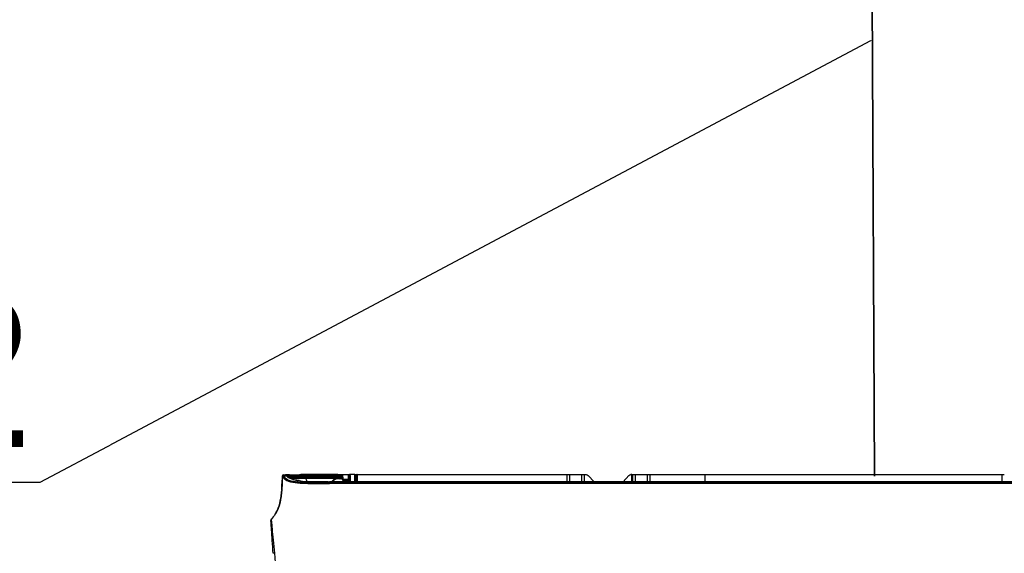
# Model space of a CAD drawing. Header units: millimetres. Extents: x -424979 to 718034, y -72486 to 344972.
# Tile 187 of 256: x 545045 to 546664, y 168359 to 169236. Entities that reach past the tile are written whole.
import ezdxf
from ezdxf import colors
from ezdxf.entities.mleader import LeaderData, LeaderLine
from ezdxf.math import Vec2, Vec3
from ezdxf.xclip import XClip

# ---------------------------------------------------------------- set-up
doc = ezdxf.new("R2010")
doc.units = ezdxf.units.MM
doc.header["$MEASUREMENT"] = 0
doc.header["$XCLIPFRAME"] = 0
for name, color, linetype, lineweight in [('IS_KLIM Opis_Średnice', 7, 'Continuous', 9), ('IS_KLIM_FREON', 6, 'GAS_LINE', 35), ('SKAN - RZUT_7_0_Nr_pióra__1', 7, 'Continuous', 13)]:
    doc.layers.add(name, color=color, linetype=linetype, lineweight=lineweight)
doc.layers.add('IS_KLIM_urządzenia', color=3, linetype='Continuous')
doc.layers.add('Rysunki i obrazki', color=7, linetype='Continuous')
doc.linetypes.add('GAS_LINE', pattern='A,12.7,-5.08,["GAS",Standard,S=2.54,R=0,X=-2.54,Y=-1.27],-6.35', length=24.13)
picture_1 = doc.add_image_def('image7.tif', size_in_pixel=(14115, 7016))

# ---------------------------------------------------------------- blocks, each defined once
blk = doc.blocks.new('G$CFEA986A8')
at = {"layer": 'IS_KLIM_urządzenia', "linetype": 'Continuous'}
for p, q in [((46.54, 196.29), (46.54, 196.24)), ((53.93, 200.11), (53.93, 200.96)), ((53.93, 199.16), (53.93, 200.11)), ((54.23, 201.26), (55.52, 201.26)), ((54.24, 200.26), (54.24, 199.31)), ((55.48, 200.26), (54.24, 200.26)), ((55.51, 198.89), (55.48, 200.26)), ((55.52, 201.26), (55.54, 201.26)), ((55.54, 201.26), (55.69, 198.26)), ((55.54, 201.26), (59.6, 201.26)), ((59.62, 201.26), (60.17, 201.26)), ((60.06, 200.26), (59.65, 200.26)), ((64.28, 201.26), (65.29, 201.26)), ((65.09, 201.06), (65.09, 200.26)), ((65.09, 200.26), (65.09, 196.29)), ((65.49, 201.26), (65.29, 201.26)), ((65.29, 200.27), (65.29, 201.26)), ((65.29, 200.27), (65.49, 200.27)), ((65.29, 196.29), (65.29, 200.27)), ((65.49, 201.26), (209.47, 201.26)), ((65.49, 201.26), (65.49, 200.27)), ((65.49, 200.27), (65.5, 196.29)), ((65.69, 200.26), (65.69, 201.06)), ((65.7, 196.29), (65.69, 200.26)), ((80.5, 196.29), (80.5, 196.24)), ((80.5, 196.24), (80.5, 195.58)), ((209.47, 196.29), (209.47, 201.26)), ((209.47, 201.26), (210.97, 201.26)), ((210.97, 201.26), (210.97, 196.29)), ((210.97, 201.26), (219.47, 201.26)), ((219.47, 196.29), (219.47, 201.26)), ((219.47, 201.26), (220.97, 201.26)), ((220.97, 201.26), (220.97, 196.29)), ((220.97, 201.26), (222.34, 201.26)), ((223.82, 200.61), (227.77, 196.29)), ((239.13, 196.24), (239.13, 196.29)), ((247.78, 196.29), (251.6, 200.59)), ((253.61, 201.26), (253.09, 201.26)), ((255.91, 201.26), (264.42, 201.26)), ((303.61, 201.26), (507.43, 201.26)), ((320.84, 196.24), (320.84, 196.29)), ((320.84, 195.58), (320.84, 196.24)), ((326.83, 196.24), (326.83, 196.29)), ((326.83, 195.58), (326.83, 196.24)), ((371.52, 196.29), (371.52, 196.24)), ((371.52, 196.24), (371.52, 195.58)), ((391.02, 196.24), (391.02, 196.29)), ((420.02, 196.29), (420.02, 196.24)), ((448.64, 196.29), (448.64, 196.24)), ((507.43, 196.29), (507.43, 201.26)), ((507.43, 201.26), (508.86, 201.26)), ((46.54, 195.58), (46.54, 195.13)), ((80.5, 195.58), (80.5, 195.13)), ((239.13, 195.13), (239.13, 195.58)), ((278.23, 195.58), (278.23, 195.13)), ((320.84, 195.13), (320.84, 195.58)), ((326.83, 195.13), (326.83, 195.58)), ((371.52, 195.58), (371.52, 195.13)), ((391.02, 195.13), (391.02, 195.58)), ((420.02, 195.13), (420.02, 195.58)), ((448.64, 195.58), (448.64, 195.13))]:
    blk.add_line(p, q, dxfattribs=at)
at = {"layer": 'IS_KLIM_urządzenia', "linetype": 'Continuous', "extrusion": (0, 0, -1)}
for centre, radius, start, end in [((-18.69, 199.74), 0.5, 182.0496, 269.8), ((-45.54, 195.79), 0.5, 90, 180), ((-46.54, 195.79), 0.5, 0, 90), ((-54.23, 200.96), 0.3, 0, 90), ((-222.34, 199.26), 2, 90, 137.55319), ((-253.09, 199.26), 2, 41.59862, 90)]:
    blk.add_arc(centre, radius, start, end, dxfattribs=at)
at = {"layer": 'IS_KLIM_urządzenia', "linetype": 'Continuous'}
for centre, radius, start, end in [((18.72, 200.56), 0.5, 357.72936, 89), ((25.66, 196.65), 0.5, 72.06749, 83.6302), ((65.29, 201.06), 0.2, 90, 179.94), ((65.49, 201.06), 0.2, 0.06, 90)]:
    blk.add_arc(centre, radius, start, end, dxfattribs=at)
for centre, major_axis, ratio, start_param, end_param in [((14.93, 200.53), (-0.026, 0.499), 0.9983, 0, 1.502362), ((15.36, 199.79), (0.457, 0.203), 0.909388, 1.232542, 2.687909), ((16.45, 200.61), (0.144, 0.479), 0.997743, 0.012939, 0.345034), ((16.95, 200.59), (-0.009, -0.5), 0.866632, 1.552217, 3.141593), ((17.2, 199.87), (0.375, 0.331), 0.874767, 6.258498, 7.242676), ((18.12, 200.57), (-0.009, -0.5), 0.86661, 1.552873, 3.141593), ((18.08, 199.73), (-0.002, 0.5), 0.86639, 4.116092, 4.679302), ((21.31, 198.76), (-0.002, 0.49), 0.738248, 0, 1.638372), ((25.66, 196.65), (0.055, 0.497), 0.256635, 6.28316, 6.727423), ((25.66, 196.65), (-0.154, -0.476), 0.571177, 3.141593, 3.672186), ((26.9, 199.77), (0.002, -0.5), 0.034879, 0, 1.57242), ((26.93, 200.73), (0, 0.5), 0.034873, 4.714126, 6.335137), ((26.98, 200.73), (0, -0.5), 0.034873, 1.572542, 3.193553), ((30.87, 195.79), (0, 0.5), 0.010876, 0, 0.428815), ((45.54, 195.79), (0, 0.5), 0.009623, 0, 0.426438), ((45.54, 195.79), (-0.5, 0), 0.910452, 3.141593, 4.716369), ((45.54, 195.22), (-0.5, 0), 0.910238, 3.141593, 4.716614), ((45.54, 195.22), (-0.001, 0.5), 0.004977, 0.42694, 1.572622), ((46.54, 195.79), (-0.5, 0), 0.894842, 4.712389, 6.283185), ((51.98, 200.73), (0, -0.5), 0.034873, 1.572542, 3.193984), ((51.98, 199.85), (0.002, -0.5), 0.034879, 0, 1.57242), ((52.33, 198.36), (0, 0.3), 0.034873, 4.714134, 6.283185), ((53.41, 199.86), (0.002, -0.5), 0.988846, 0, 1.567605), ((53.43, 199.83), (-0.5, 0), 0.97477, 1.576144, 3.141593), ((53.43, 198.86), (-0.5, 0), 0.003693, 1.579523, 2.534048), ((53.43, 198.36), (0, 0.3), 0.034873, 4.714134, 6.283185), ((53.65, 198.39), (0.084, -0.288), 0.033955, 1.562656, 3.141593), ((54.11, 198.74), (-0.256, 0.157), 0.454954, 4.950735, 6.283185), ((54.23, 200.11), (-0.3, 0), 0.500503, 4.682189, 6.283185), ((54.23, 199.16), (-0.3, 0), 0.500503, 4.682189, 6.283185), ((59.99, 198.58), (-0.499, 0.025), 0.499537, 3.242371, 4.737227), ((59.98, 198.33), (0.5, 0), 0.001724, 0.087267, 1.535915), ((60.06, 200.01), (-0.499, 0.025), 0.499537, 3.242371, 4.737227), ((60.17, 200.76), (0, 0.5), 0.996195, 4.713166, 6.283185), ((65.29, 200.26), (0.2, 0), 0.005236, 1.570788, 3.141593), ((65.49, 200.26), (0.2, 0), 0.005236, 0, 1.570791), ((45.54, 195.22), (-0.5, 0), 0.001837, 1.565823, 3.141593), ((46.54, 195.13), (-0.5, 0), 0.894842, 4.712389, 6.283185), ((46.54, 195.13), (-0.5, 0), 0.001524, 0, 1.570796)]:
    blk.add_ellipse(centre, major_axis=major_axis, ratio=ratio, start_param=start_param, end_param=end_param, dxfattribs=at)
at = {"layer": 'IS_KLIM_urządzenia', "linetype": 'Continuous', "extrusion": (0, 0, -1)}
for centre, major_axis, ratio, start_param, end_param in [((53.43, 199.16), (0.479, -0.142), 1, 5.994256, 6.545048), ((53.44, 199.31), (0.771, -0.214), 1, 6.012747, 6.56354), ((54.23, 199.26), (0, -2), 0.005231, 3.141593, 4.188473), ((55.62, 199.26), (0.11, -2), 0.052397, 2.097475, 3.144355)]:
    blk.add_ellipse(centre, major_axis=major_axis, ratio=ratio, start_param=start_param, end_param=end_param, dxfattribs=at)
at = {"layer": 'IS_KLIM_urządzenia', "linetype": 'Continuous'}
for points, knots in [([(14.21, 200.54), (14.17, 199.53), (14.12, 197.84), (14.05, 195.45), (13.98, 193.38), (13.88, 191.32), (13.68, 188.56), (13.37, 185.89), (13.01, 183.93), (12.88, 183.33)], [0, 0, 0, 0, 0.174844, 0.294563, 0.414282, 0.534001, 0.653719, 0.893157, 1, 1, 1, 1]), ([(13.84, 190.86), (13.85, 191.05), (13.99, 193.24), (14.05, 195.43), (14.11, 197.43)], [0, 0, 0, 0, 0.087292, 1, 1, 1, 1]), ([(14.29, 200.81), (14.28, 199.72), (14.24, 198.12), (14.2, 196.18), (14.17, 195.22), (14.15, 194.58), (14.11, 194.03), (14.06, 193.38), (13.96, 192.48), (13.91, 191.88), (13.89, 191.63)], [0, 0, 0, 0, 0.261726, 0.374815, 0.426057, 0.47543, 0.525874, 0.58018, 0.704159, 1, 1, 1, 1]), ([(14.21, 200.54), (14.21, 200.54), (14.21, 200.54), (14.21, 200.54), (14.24, 200.54), (14.28, 200.54), (14.28, 200.54), (14.28, 200.54)], [0, 0, 0, 0, 0.184418, 0.184418, 0.99996, 0.99996, 1, 1, 1, 1]), ([(14.91, 201.03), (14.8, 201.03), (14.8, 201.03), (14.72, 201.02), (14.69, 201.02), (14.69, 201.02)], [0, 0, 0, 0, 0.500965, 0.500965, 1, 1, 1, 1]), ([(14.86, 199.79), (15.27, 198.9), (15.97, 198.03), (18.72, 196.62), (20.82, 196.12), (25.21, 195.49), (27.58, 195.36), (32.29, 195.23), (34.65, 195.19), (37.02, 195.19)], [0, 0, 0, 0, 0.25, 0.25, 0.5, 0.5, 0.75, 0.75, 1, 1, 1, 1]), ([(14.91, 201.03), (15.24, 201.05), (15.57, 201.07), (16.08, 201.09), (16.24, 201.1), (16.41, 201.11)], [0, 0, 0, 0, 0.665624, 0.665624, 1, 1, 1, 1]), ([(17.18, 200.33), (16.78, 200.31), (16.38, 200.3), (15.77, 200.27), (15.55, 200.26), (15.33, 200.25)], [0, 0, 0, 0, 0.64643, 0.64643, 1, 1, 1, 1]), ([(37.02, 195.65), (34.71, 195.64), (32.4, 195.69), (27.8, 195.82), (25.48, 195.94), (21.18, 196.55), (19.11, 197.06), (16.41, 198.49), (15.73, 199.37), (15.33, 200.25)], [0, 0, 0, 0, 0.25, 0.25, 0.5, 0.5, 0.75, 0.75, 1, 1, 1, 1]), ([(17.58, 200.19), (17.53, 200.24), (17.28, 200.53), (17.02, 200.81), (16.81, 200.97), (16.69, 201.07), (16.57, 201.09), (16.54, 201.1)], [0, 0, 0, 0, 0.095996, 0.59266, 0.84646, 0.967214, 1, 1, 1, 1]), ([(19.22, 201.14), (18.71, 201.12), (17.99, 201.09), (17.43, 201.08), (17.25, 201.08)], [0, 0, 0, 0, 0.627909, 1, 1, 1, 1]), ([(18.55, 200.55), (18.38, 200.55), (18.22, 200.56), (17.83, 200.56), (17.6, 200.57), (17.38, 200.57)], [0, 0, 0, 0, 0.427577, 0.427577, 1, 1, 1, 1]), ([(25.22, 197.23), (24.9, 197.26), (23.92, 197.39), (22.4, 197.73), (20.73, 198.24), (19.32, 198.86), (18.3, 199.5), (17.85, 199.92), (17.7, 200.1)], [0, 0, 0, 0, 0.087973, 0.275439, 0.466673, 0.659321, 0.855696, 1, 1, 1, 1]), ([(18.12, 201.07), (18.26, 201.06), (18.38, 201.06), (18.64, 201.06), (18.72, 201.06), (18.72, 201.06)], [0, 0, 0, 0, 0.352743, 0.352743, 1, 1, 1, 1]), ([(18.52, 199.72), (18.52, 199.8), (18.52, 199.88), (18.53, 200.16), (18.54, 200.35), (18.55, 200.55)], [0, 0, 0, 0, 0.293814, 0.293814, 1, 1, 1, 1]), ([(18.72, 201.06), (18.72, 201.06), (19.6, 201.08), (22.63, 201.19), (24.74, 201.23), (26.93, 201.23)], [0, 0, 0, 0, 0.5, 0.5, 1, 1, 1, 1]), ([(19.17, 199.24), (19.58, 199.24), (20.23, 199.24), (22.58, 199.25), (24.7, 199.26), (26.9, 199.27)], [0, 0, 0, 0, 0.359642, 0.359642, 1, 1, 1, 1]), ([(19.22, 200.54), (19.21, 200.34), (19.2, 200.13), (19.19, 199.86), (19.19, 199.79), (19.18, 199.72)], [0, 0, 0, 0, 0.736288, 0.736288, 1, 1, 1, 1]), ([(26.91, 199.77), (24.85, 199.75), (22.86, 199.74), (20.02, 199.72), (19.18, 199.72), (19.18, 199.72)], [0, 0, 0, 0, 0.5, 0.5, 1, 1, 1, 1]), ([(19.22, 201.14), (19.58, 201.15), (20.3, 201.17), (21.53, 201.2), (23.05, 201.22), (24.87, 201.23), (26.28, 201.23), (26.98, 201.23)], [0, 0, 0, 0, 0.163195, 0.329907, 0.49928, 0.750989, 1, 1, 1, 1]), ([(26.95, 200.73), (24.89, 200.73), (22.89, 200.68), (20.05, 200.57), (19.22, 200.54), (19.22, 200.54)], [0, 0, 0, 0, 0.5, 0.5, 1, 1, 1, 1]), ([(19.71, 198.73), (19.85, 198.73), (20, 198.72), (20.4, 198.72), (20.63, 198.72), (20.94, 198.72)], [0, 0, 0, 0, 0.37651, 0.37651, 1, 1, 1, 1]), ([(20.94, 198.72), (20.95, 198.72), (20.96, 198.72), (20.97, 198.72), (20.97, 198.72), (20.97, 198.72), (20.97, 198.72), (20.97, 198.71), (20.97, 198.71), (20.97, 198.71), (20.97, 198.71), (20.98, 198.71), (20.98, 198.71), (20.98, 198.71)], [0, 0, 0, 0, 0.615634, 0.615634, 0.835116, 0.835116, 0.937229, 0.937229, 0.970666, 0.970666, 0.991316, 0.991316, 1, 1, 1, 1]), ([(21.06, 198.72), (22.51, 198.73), (24.09, 198.74), (27.27, 198.76), (28.87, 198.77), (30.48, 198.77)], [0, 0, 0, 0, 0.5, 0.5, 1, 1, 1, 1]), ([(21.11, 198.73), (21.11, 198.75), (21.11, 198.77), (21.11, 198.81), (21.11, 198.83), (21.11, 198.89), (21.12, 198.93), (21.14, 199.02), (21.15, 199.07), (21.18, 199.15), (21.2, 199.18), (21.24, 199.23), (21.27, 199.24), (21.29, 199.25), (21.3, 199.25), (21.3, 199.25)], [0, 0, 0, 0, 0.079375, 0.079375, 0.152142, 0.152142, 0.308093, 0.308093, 0.533795, 0.533795, 0.744603, 0.744603, 0.955402, 0.955402, 1, 1, 1, 1]), ([(26.9, 199.27), (27.23, 199.27), (27.56, 199.27), (29.23, 199.27), (30.56, 199.28), (37.22, 199.3), (42.55, 199.32), (49.25, 199.34), (50.62, 199.35), (51.98, 199.35)], [0, 0, 0, 0, 0.039838, 0.039838, 0.199192, 0.199192, 0.836607, 0.836607, 1, 1, 1, 1]), ([(26.95, 200.73), (26.95, 200.72), (26.95, 200.7), (26.94, 200.38), (26.92, 200.07), (26.91, 199.77)], [0, 0, 0, 0, 0.050907, 0.050907, 1, 1, 1, 1]), ([(52, 199.85), (51.67, 199.85), (51.33, 199.85), (49.67, 199.85), (48.33, 199.84), (41.67, 199.82), (36.34, 199.8), (29.65, 199.78), (28.28, 199.77), (26.91, 199.77)], [0, 0, 0, 0, 0.039838, 0.039838, 0.199192, 0.199192, 0.836607, 0.836607, 1, 1, 1, 1]), ([(26.99, 200.73), (27.33, 200.73), (27.66, 200.73), (29.33, 200.73), (30.66, 200.73), (37.32, 200.73), (42.65, 200.73), (49.32, 200.73), (50.66, 200.73), (52, 200.73)], [0, 0, 0, 0, 0.039967, 0.039967, 0.199835, 0.199835, 0.839306, 0.839306, 1, 1, 1, 1]), ([(30.48, 198.78), (30.48, 198.84), (30.48, 198.89), (30.48, 199), (30.48, 199.05), (30.48, 199.14), (30.48, 199.17), (30.48, 199.23), (30.48, 199.25), (30.49, 199.27), (30.49, 199.28), (30.49, 199.28), (30.49, 199.28), (30.49, 199.28)], [0, 0, 0, 0, 0.215384, 0.215384, 0.430768, 0.430768, 0.646164, 0.646164, 0.861588, 0.861588, 0.968092, 0.968092, 1, 1, 1, 1]), ([(30.48, 198.78), (30.81, 198.78), (31.14, 198.78), (32.81, 198.79), (34.14, 198.79), (40.81, 198.82), (46.14, 198.83), (52.13, 198.86), (52.78, 198.86), (53.43, 198.86)], [0, 0, 0, 0, 0.043508, 0.043508, 0.217737, 0.217737, 0.914651, 0.914651, 1, 1, 1, 1]), ([(30.87, 196.29), (34.81, 196.29), (38.74, 196.29), (43.63, 196.29), (44.58, 196.29), (45.54, 196.29)], [0, 0, 0, 0, 0.804889, 0.804889, 1, 1, 1, 1]), ([(45.54, 196.25), (45.37, 196.25), (45.2, 196.25), (43.71, 196.25), (42.37, 196.25), (37.65, 196.25), (34.26, 196.25), (30.87, 196.25)], [0, 0, 0, 0, 0.033958, 0.033958, 0.30672, 0.30672, 1, 1, 1, 1]), ([(37.02, 195.65), (37.02, 195.62), (37.02, 195.58), (37.02, 195.52), (37.02, 195.51), (37.02, 195.46), (37.02, 195.41), (37.02, 195.3), (37.02, 195.25), (37.02, 195.19)], [0, 0, 0, 0, 0.339646, 0.339646, 0.410746, 0.410746, 0.705373, 0.705373, 1, 1, 1, 1]), ([(45.54, 196.25), (45.54, 196.11), (45.54, 195.97), (45.54, 195.78), (45.54, 195.73), (45.54, 195.68)], [0, 0, 0, 0, 0.728288, 0.728288, 1, 1, 1, 1]), ([(46.54, 196.29), (46.71, 196.29), (46.87, 196.29), (48.37, 196.29), (49.71, 196.29), (56.37, 196.29), (61.71, 196.29), (71.52, 196.29), (76.01, 196.29), (80.5, 196.29)], [0, 0, 0, 0, 0.014724, 0.014724, 0.13252, 0.13252, 0.603704, 0.603704, 1, 1, 1, 1]), ([(46.54, 196.24), (46.54, 196.09), (46.54, 195.94), (46.54, 195.72), (46.54, 195.65), (46.54, 195.58)], [0, 0, 0, 0, 0.674851, 0.674851, 1, 1, 1, 1]), ([(48.08, 196.29), (48.28, 196.62), (48.52, 196.92), (49.71, 198.11), (51.01, 198.66), (52.33, 198.66)], [0, 0, 0, 0, 0.226904, 0.226904, 1, 1, 1, 1]), ([(52.34, 198.36), (51.1, 198.36), (49.89, 197.85), (48.81, 196.78), (48.63, 196.55), (48.46, 196.31)], [0, 0, 0, 0, 0.807469, 0.807469, 1, 1, 1, 1]), ([(53.93, 200.67), (53.93, 200.68), (53.93, 200.75), (53.89, 200.86), (53.81, 200.99), (53.72, 201.07), (53.63, 201.12), (53.56, 201.15), (53.47, 201.17), (53.32, 201.19), (53.02, 201.21), (52.48, 201.23), (52.05, 201.23), (51.82, 201.23), (51.78, 201.23)], [0, 0, 0, 0, 0.008737, 0.069232, 0.117614, 0.159413, 0.196322, 0.230426, 0.272625, 0.360337, 0.57868, 0.76722, 0.964188, 1, 1, 1, 1]), ([(51.98, 199.35), (52.17, 199.35), (52.36, 199.35), (52.68, 199.36), (52.83, 199.36), (53.07, 199.36), (53.18, 199.36), (53.34, 199.36), (53.39, 199.36), (53.41, 199.36)], [0, 0, 0, 0, 0.270422, 0.270422, 0.513615, 0.513615, 0.756808, 0.756808, 1, 1, 1, 1]), ([(52, 200.73), (52.12, 200.73), (52.25, 200.73), (52.58, 200.73), (52.8, 200.73), (53.18, 200.72), (53.35, 200.71), (53.63, 200.7), (53.74, 200.69), (53.89, 200.68), (53.93, 200.67), (53.93, 200.66)], [0, 0, 0, 0, 0.119883, 0.119883, 0.339691, 0.339691, 0.55974, 0.55974, 0.779888, 0.779888, 1, 1, 1, 1]), ([(53.91, 199.86), (53.87, 199.86), (53.8, 199.86), (53.59, 199.86), (53.45, 199.86), (53.12, 199.86), (52.93, 199.86), (52.5, 199.86), (52.25, 199.85), (52, 199.85)], [0, 0, 0, 0, 0.243193, 0.243193, 0.486385, 0.486385, 0.729578, 0.729578, 1, 1, 1, 1]), ([(52.33, 198.66), (52.53, 198.66), (52.73, 198.66), (53.1, 198.66), (53.26, 198.66), (53.43, 198.66)], [0, 0, 0, 0, 0.545123, 0.545123, 1, 1, 1, 1]), ([(53.44, 198.36), (53.24, 198.36), (53.04, 198.36), (52.67, 198.36), (52.51, 198.36), (52.34, 198.36)], [0, 0, 0, 0, 0.545123, 0.545123, 1, 1, 1, 1]), ([(53.43, 199.35), (53.43, 199.33), (53.43, 199.31), (53.43, 199.25), (53.43, 199.21), (53.43, 199.13), (53.43, 199.07), (53.43, 198.97), (53.43, 198.91), (53.43, 198.86)], [0, 0, 0, 0, 0.251437, 0.251437, 0.502865, 0.502865, 0.754279, 0.754279, 1, 1, 1, 1]), ([(53.86, 198.9), (53.85, 198.88), (53.84, 198.87), (53.8, 198.82), (53.77, 198.79), (53.73, 198.76), (53.72, 198.75), (53.67, 198.72), (53.62, 198.69), (53.57, 198.68)], [0, 0, 0, 0, 0.160482, 0.160482, 0.52212, 0.52212, 0.58886, 0.58886, 1, 1, 1, 1]), ([(53.67, 198.39), (53.75, 198.43), (53.83, 198.48), (53.97, 198.62), (54.03, 198.71), (54.09, 198.82), (54.11, 198.86), (54.12, 198.89)], [0, 0, 0, 0, 0.391531, 0.391531, 0.834377, 0.834377, 1, 1, 1, 1]), ([(55.51, 198.89), (55.51, 198.79), (55.51, 198.68), (55.52, 198.51), (55.52, 198.45), (55.53, 198.39)], [0, 0, 0, 0, 0.64422, 0.64422, 1, 1, 1, 1]), ([(55.59, 197.26), (55.57, 197.59), (55.55, 197.93), (55.53, 198.3), (55.53, 198.35), (55.53, 198.39)], [0, 0, 0, 0, 0.885108, 0.885108, 1, 1, 1, 1]), ([(55.59, 197.26), (55.58, 197.37), (55.58, 197.49), (55.57, 197.7), (55.57, 197.8), (55.56, 197.97), (55.57, 198.05), (55.57, 198.17), (55.57, 198.21), (55.58, 198.25), (55.58, 198.26), (55.59, 198.26)], [0, 0, 0, 0, 0.214139, 0.214139, 0.428302, 0.428302, 0.642148, 0.642148, 0.856248, 0.856248, 1, 1, 1, 1]), ([(55.59, 198.26), (56.25, 198.26), (56.92, 198.26), (58.24, 198.26), (58.89, 198.26), (59.55, 198.26)], [0, 0, 0, 0, 0.504617, 0.504617, 1, 1, 1, 1]), ([(59.55, 197.26), (58.88, 197.26), (58.22, 197.26), (56.9, 197.26), (56.24, 197.26), (55.59, 197.26)], [0, 0, 0, 0, 0.504597, 0.504597, 1, 1, 1, 1]), ([(59.6, 198.3), (59.6, 198.29), (59.6, 198.27), (59.58, 197.93), (59.57, 197.59), (59.55, 197.26)], [0, 0, 0, 0, 0.042191, 0.042191, 1, 1, 1, 1]), ([(59.55, 198.26), (59.55, 198.26), (59.56, 198.24), (59.57, 198.17), (59.57, 198.11), (59.57, 197.97), (59.57, 197.89), (59.57, 197.7), (59.56, 197.59), (59.56, 197.41), (59.55, 197.34), (59.55, 197.26)], [0, 0, 0, 0, 0.214776, 0.214776, 0.429554, 0.429554, 0.644336, 0.644336, 0.859321, 0.859321, 1, 1, 1, 1]), ([(59.6, 198.3), (59.61, 198.42), (59.61, 198.53), (59.62, 198.7), (59.62, 198.75), (59.62, 198.81)], [0, 0, 0, 0, 0.65065, 0.65065, 1, 1, 1, 1]), ([(59.65, 200.26), (59.66, 200.45), (59.66, 200.63), (59.66, 200.92), (59.65, 201.04), (59.64, 201.21), (59.63, 201.26), (59.62, 201.26)], [0, 0, 0, 0, 0.320954, 0.320954, 0.641904, 0.641904, 1, 1, 1, 1]), ([(59.99, 198.83), (60, 199.08), (60.01, 199.33), (60.04, 199.8), (60.05, 200.03), (60.06, 200.26)], [0, 0, 0, 0, 0.522709, 0.522709, 1, 1, 1, 1]), ([(59.99, 198.83), (59.99, 198.75), (59.99, 198.67), (59.99, 198.51), (60, 198.42), (60, 198.33), (60, 198.33), (60, 198.33)], [0, 0, 0, 0, 0.501708, 0.501708, 0.983156, 0.983156, 1, 1, 1, 1]), ([(60.06, 200.26), (60.07, 200.47), (60.08, 200.67), (60.1, 200.96), (60.11, 201.07), (60.14, 201.22), (60.16, 201.26), (60.17, 201.26)], [0, 0, 0, 0, 0.353708, 0.353708, 0.676927, 0.676927, 1, 1, 1, 1]), ([(63.8, 201.26), (62.76, 201.26), (61.72, 201.26), (60.66, 201.26), (60.64, 201.26), (60.48, 201.26), (60.33, 201.26), (60.18, 201.26)], [0, 0, 0, 0, 0.863472, 0.863472, 0.877231, 0.877231, 1, 1, 1, 1]), ([(60.56, 200.01), (60.54, 199.72), (60.53, 199.43), (60.5, 198.96), (60.49, 198.77), (60.48, 198.58)], [0, 0, 0, 0, 0.604042, 0.604042, 1, 1, 1, 1]), ([(60.48, 198.33), (60.48, 198.34), (60.48, 198.35), (60.48, 198.39), (60.48, 198.42), (60.48, 198.5), (60.48, 198.54), (60.48, 198.58)], [0, 0, 0, 0, 0.109897, 0.109897, 0.498525, 0.498525, 1, 1, 1, 1]), ([(60.67, 200.76), (60.65, 200.76), (60.64, 200.73), (60.61, 200.62), (60.6, 200.54), (60.57, 200.31), (60.56, 200.17), (60.56, 200.01)], [0, 0, 0, 0, 0.323211, 0.323211, 0.646457, 0.646457, 1, 1, 1, 1]), ([(80.5, 196.29), (94.71, 196.29), (108.92, 196.29), (161.8, 196.29), (200.47, 196.29), (239.13, 196.29)], [0, 0, 0, 0, 0.268807, 0.268807, 1, 1, 1, 1]), ([(253.61, 201.26), (253.87, 201.26), (254.14, 201.26), (254.43, 201.26), (254.45, 201.26), (254.48, 201.26)], [0, 0, 0, 0, 0.911049, 0.911049, 1, 1, 1, 1]), ([(265.97, 201.26), (266.02, 201.26), (266.06, 201.26), (270.28, 201.26), (274.45, 201.26), (286.95, 201.26), (295.28, 201.26), (303.61, 201.26)], [0, 0, 0, 0, 0.003771, 0.003771, 0.335869, 0.335869, 1, 1, 1, 1]), ([(326.83, 196.29), (337.74, 196.29), (348.64, 196.29), (363.53, 196.29), (367.53, 196.29), (371.52, 196.29)], [0, 0, 0, 0, 0.731807, 0.731807, 1, 1, 1, 1]), ([(448.64, 196.24), (441.24, 196.24), (433.84, 196.24), (424.3, 196.24), (422.16, 196.24), (420.02, 196.24)], [0, 0, 0, 0, 0.776026, 0.776026, 1, 1, 1, 1]), ([(13.2, 185.01), (13.26, 185.37), (13.53, 187.14), (13.7, 188.92), (13.8, 190.33)], [0, 0, 0, 0, 0.205915, 1, 1, 1, 1]), ([(37.04, 195.19), (37.45, 195.19), (37.86, 195.19), (38.27, 195.2), (38.27, 195.2), (38.27, 195.2)], [0, 0, 0, 0, 0.999951, 0.999951, 1, 1, 1, 1]), ([(278.23, 195.58), (285.33, 195.58), (292.43, 195.58), (306.64, 195.58), (313.74, 195.58), (320.84, 195.58)], [0, 0, 0, 0, 0.5, 0.5, 1, 1, 1, 1]), ([(320.84, 195.13), (320.51, 195.13), (320.18, 195.13), (318.51, 195.13), (317.18, 195.13), (310.51, 195.13), (305.18, 195.13), (292.64, 195.13), (285.43, 195.13), (278.23, 195.13)], [0, 0, 0, 0, 0.023466, 0.023466, 0.117331, 0.117331, 0.49279, 0.49279, 1, 1, 1, 1]), ([(448.64, 195.13), (441.24, 195.13), (433.84, 195.13), (424.3, 195.13), (422.16, 195.13), (420.02, 195.13)], [0, 0, 0, 0, 0.776026, 0.776026, 1, 1, 1, 1]), ([(448.64, 195.58), (499.41, 195.58), (550.18, 195.58), (761.2, 195.46), (766.85, 195.46), (772.5, 195.46)], [0, 0, 0, 0, 0.899861, 0.899861, 1, 1, 1, 1]), ([(12.9, 183.43), (12.87, 183.23), (12.78, 182.78), (12.61, 181.92), (12.45, 181.22), (12.25, 180.45), (11.92, 179.33), (11.37, 177.81), (10.52, 175.99), (9.02, 173.44), (7.61, 171.66), (6.52, 170.55)], [0, 0, 0, 0, 0.131561, 0.187092, 0.238012, 0.287017, 0.336427, 0.442316, 0.562752, 0.698039, 1, 1, 1, 1]), ([(9.04, 173.7), (9.64, 174.6), (10.17, 175.55), (11.68, 178.7), (12.38, 180.96), (12.99, 183.86), (13.1, 184.44), (13.2, 185.01)], [0, 0, 0, 0, 0.27031, 0.27031, 0.856348, 0.856348, 1, 1, 1, 1]), ([(7.97, 147.33), (7.76, 150.33), (7.55, 153.27), (7.16, 158.8), (6.99, 161.31), (6.7, 165.47), (6.58, 167.12), (6.43, 169.36), (6.39, 169.93), (6.39, 169.93)], [0, 0, 0, 0, 0.25, 0.25, 0.5, 0.5, 0.75, 0.75, 1, 1, 1, 1]), ([(6.65, 170.69), (6.65, 170.69), (6.7, 170.09), (6.87, 167.77), (7, 166.06), (7.4, 161.8), (7.67, 159.23), (8.26, 153.53), (8.57, 150.5), (8.86, 147.39)], [0, 0, 0, 0, 0.25, 0.25, 0.5, 0.5, 0.75, 0.75, 1, 1, 1, 1]), ([(8.86, 147.39), (8.75, 147.38), (8.64, 147.38), (8.43, 147.36), (8.34, 147.36), (8.18, 147.34), (8.12, 147.34), (8.03, 147.33), (8, 147.33), (7.97, 147.33), (7.97, 147.33), (7.97, 147.33)], [0, 0, 0, 0, 0.230435, 0.230435, 0.460869, 0.460869, 0.691304, 0.691304, 0.881057, 0.881057, 1, 1, 1, 1]), ([(8.86, 147.39), (8.86, 147.39), (8.86, 147.39), (8.86, 147.39), (8.86, 147.39), (8.86, 147.39)], [0, 0, 0, 0, 0.629495, 0.629495, 1, 1, 1, 1])]:
    blk.add_open_spline(points, degree=3, knots=knots, dxfattribs=at)
for points, degree in [([(13.91, 192.08), (14.01, 193.86), (14.05, 195.65), (14.11, 197.43)], 3), ([(14.29, 200.54), (14.32, 200.54), (14.34, 200.54), (14.43, 200.54)], 3), ([(14.43, 200.54), (14.51, 200.54), (14.64, 200.28), (14.86, 199.79)], 3), ([(15.33, 200.25), (15.11, 200.77), (14.98, 201.04), (14.91, 201.03)], 3), ([(16.59, 201.08), (16.51, 201.13), (16.41, 201.1)], 2), ([(16.41, 201.11), (16.42, 201.11), (16.42, 201.11), (16.42, 201.11)], 3), ([(16.42, 201.11), (16.51, 201.08), (16.77, 200.81), (17.18, 200.33)], 3), ([(16.54, 201.09), (16.65, 201.09), (16.79, 201.09), (16.96, 201.09)], 3), ([(16.96, 201.09), (17.35, 201.08), (17.74, 201.07), (18.12, 201.07)], 3), ([(17.18, 200.33), (18.51, 198.82), (21.65, 197.56), (25.65, 197.11)], 3), ([(17.7, 200.1), (17.59, 200.2)], 1), ([(18.11, 199.72), (18.24, 199.72), (18.38, 199.72), (18.52, 199.72)], 3), ([(18.52, 199.72), (18.96, 199.72), (19.18, 199.72), (19.18, 199.72)], 3), ([(19.22, 200.54), (19.22, 200.54), (18.99, 200.54), (18.55, 200.55)], 3), ([(19.16, 199.01), (19.17, 199.25), (19.18, 199.48), (19.18, 199.72)], 3), ([(19.18, 199.72), (19.18, 199.48), (19.17, 199.24), (19.16, 199)], 3), ([(19.18, 199.72), (19.19, 199.99), (19.2, 200.26), (19.22, 200.54)], 3), ([(19.22, 200.54), (19.21, 200.31), (19.2, 200.08), (19.19, 199.85)], 3), ([(19.19, 199.85), (19.19, 199.92), (19.19, 199.98), (19.2, 200.05)], 3), ([(20.98, 198.71), (21.01, 198.72), (21.06, 198.72), (21.11, 198.73)], 3), ([(21.06, 198.72), (21.08, 198.53), (21.1, 198.34), (21.12, 198.15)], 3), ([(25.72, 197.16), (25.22, 197.23)], 1), ([(30.87, 196.25), (28.93, 196.25), (27.16, 196.62), (25.65, 197.11)], 3), ([(25.81, 197.13), (26.03, 197.06), (26.25, 196.99), (26.47, 196.93)], 3), ([(25.81, 197.13), (27.26, 196.66), (29, 196.29), (30.87, 196.29)], 3), ([(26.99, 200.73), (26.98, 200.73), (26.97, 200.73), (26.95, 200.73)], 3), ([(51.98, 201.23), (43.65, 201.23), (35.31, 201.23), (26.98, 201.23)], 3), ([(28.66, 196.46), (28.68, 196.45), (28.7, 196.45), (28.72, 196.45)], 3), ([(30.48, 198.77), (30.48, 198.78), (30.48, 198.78), (30.48, 198.78)], 3), ([(31.12, 196.41), (30.98, 197.21), (30.77, 198), (30.48, 198.77)], 3), ([(38.27, 195.65), (37.85, 195.65), (37.44, 195.65), (37.02, 195.65)], 3), ([(45.54, 195.68), (43.12, 195.67), (40.69, 195.66), (38.27, 195.65)], 3), ([(38.27, 195.65), (38.27, 195.57), (38.27, 195.39), (38.27, 195.2)], 3), ([(46.04, 195.22), (46.04, 195.41), (46.04, 195.6), (46.04, 195.79)], 3), ([(80.5, 196.24), (69.18, 196.24), (57.86, 196.24), (46.54, 196.24)], 3), ([(52, 199.85), (52, 200.15), (52, 200.44), (52, 200.73)], 3), ([(53.41, 199.36), (53.43, 199.36), (53.43, 199.35), (53.43, 199.35)], 3), ([(53.43, 198.66), (53.48, 198.66), (53.52, 198.66), (53.57, 198.68)], 3), ([(53.67, 198.39), (53.59, 198.37), (53.52, 198.36), (53.44, 198.36)], 3), ([(55.53, 198.39), (54.91, 198.39), (54.29, 198.39), (53.67, 198.39)], 3), ([(53.93, 200.66), (53.93, 200.47), (53.93, 200.29), (53.93, 200.11)], 3), ([(54.12, 198.89), (54.58, 198.89), (55.05, 198.89), (55.51, 198.89)], 3), ([(59.45, 198.26), (59.5, 199.26), (59.55, 200.26), (59.6, 201.26)], 3), ([(59.6, 201.26), (59.6, 201.26), (59.61, 201.26), (59.62, 201.26)], 3), ([(60, 198.33), (59.87, 198.32), (59.73, 198.31), (59.6, 198.3)], 3), ([(59.65, 200.26), (59.64, 199.78), (59.63, 199.29), (59.62, 198.81)], 3), ([(59.99, 198.83), (59.86, 198.82), (59.74, 198.81), (59.62, 198.81)], 3), ([(60, 196.29), (60, 196.97), (60, 197.65), (60, 198.33)], 3), ([(60.17, 201.26), (60.17, 201.26), (60.18, 201.26), (60.18, 201.26)], 3), ([(60.48, 198.33), (60.48, 197.65), (60.48, 196.97), (60.48, 196.29)], 3), ([(60.68, 200.76), (60.67, 200.76), (60.67, 200.76), (60.67, 200.76)], 3), ([(60.68, 200.76), (60.68, 199.27), (60.68, 197.78), (60.68, 196.29)], 3), ([(63.8, 196.29), (63.8, 197.95), (63.8, 199.6), (63.8, 201.26)], 3), ([(63.8, 201.26), (63.96, 201.26), (64.12, 201.26), (64.28, 201.26)], 3), ([(64.28, 201.26), (64.28, 199.6), (64.28, 197.95), (64.28, 196.29)], 3), ([(239.13, 196.24), (186.25, 196.24), (133.37, 196.24), (80.5, 196.24)], 3), ([(239.13, 196.29), (266.37, 196.29), (293.61, 196.29), (320.84, 196.29)], 3), ([(320.84, 196.24), (293.61, 196.24), (266.37, 196.24), (239.13, 196.24)], 3), ([(239.13, 195.58), (239.13, 195.8), (239.13, 196.02), (239.13, 196.24)], 3), ([(253.61, 196.29), (253.61, 197.95), (253.61, 199.6), (253.61, 201.26)], 3), ([(254.48, 196.29), (254.48, 197.95), (254.48, 199.6), (254.48, 201.26)], 3), ([(254.48, 201.26), (254.96, 201.26), (255.43, 201.26), (255.91, 201.26)], 3), ([(255.91, 201.26), (255.91, 199.6), (255.91, 197.95), (255.91, 196.29)], 3), ([(264.42, 196.29), (264.42, 197.95), (264.42, 199.6), (264.42, 201.26)], 3), ([(264.42, 201.26), (264.93, 201.26), (265.45, 201.26), (265.97, 201.26)], 3), ([(265.97, 201.26), (265.97, 196.29)], 1), ([(303.61, 201.26), (303.61, 196.29)], 1), ([(320.84, 196.29), (322.84, 196.29), (324.84, 196.29), (326.83, 196.29)], 3), ([(326.83, 196.24), (324.84, 196.24), (322.84, 196.24), (320.84, 196.24)], 3), ([(371.52, 196.24), (356.63, 196.24), (341.73, 196.24), (326.83, 196.24)], 3), ([(371.52, 196.29), (378.02, 196.29), (384.52, 196.29), (391.02, 196.29)], 3), ([(391.02, 196.24), (384.52, 196.24), (378.02, 196.24), (371.52, 196.24)], 3), ([(391.02, 196.29), (400.69, 196.29), (410.36, 196.29), (420.02, 196.29)], 3), ([(391.02, 195.58), (391.02, 195.8), (391.02, 196.02), (391.02, 196.24)], 3), ([(420.02, 196.24), (410.36, 196.24), (400.69, 196.24), (391.02, 196.24)], 3), ([(420.02, 196.29), (429.56, 196.29), (439.1, 196.29), (448.64, 196.29)], 3), ([(420.02, 195.58), (420.02, 195.8), (420.02, 196.02), (420.02, 196.24)], 3), ([(448.64, 196.29), (505.06, 196.29), (561.48, 196.29), (772.5, 196.17)], 3), ([(448.64, 196.24), (448.64, 196.02), (448.64, 195.8), (448.64, 195.58)], 3), ([(772.5, 196.12), (561.48, 196.24), (505.06, 196.24), (448.64, 196.24)], 3), ([(13.99, 193.69), (13.97, 193.3), (13.95, 192.92), (13.94, 192.54)], 3), ([(37.02, 195.19), (37.02, 195.19), (37.03, 195.19), (37.04, 195.19)], 3), ([(38.27, 195.2), (40.7, 195.21), (43.12, 195.22), (45.54, 195.22)], 3), ([(46.04, 195.13), (46.04, 195.16), (46.04, 195.19), (46.04, 195.22)], 3), ([(46.54, 195.58), (57.86, 195.58), (69.18, 195.58), (80.5, 195.58)], 3), ([(50.72, 195.13), (49.33, 195.13), (47.93, 195.13), (46.54, 195.13)], 3), ([(80.5, 195.13), (70.57, 195.13), (60.65, 195.13), (50.72, 195.13)], 3), ([(80.5, 195.58), (133.37, 195.58), (186.25, 195.58), (239.13, 195.58)], 3), ([(239.13, 195.13), (186.25, 195.13), (133.37, 195.13), (80.5, 195.13)], 3), ([(239.13, 195.58), (252.17, 195.58), (265.2, 195.58), (278.23, 195.58)], 3), ([(278.23, 195.13), (265.2, 195.13), (252.17, 195.13), (239.13, 195.13)], 3), ([(320.84, 195.58), (322.84, 195.58), (324.84, 195.58), (326.83, 195.58)], 3), ([(326.83, 195.13), (324.84, 195.13), (322.84, 195.13), (320.84, 195.13)], 3), ([(326.83, 195.58), (341.73, 195.58), (356.63, 195.58), (371.52, 195.58)], 3), ([(371.52, 195.13), (356.63, 195.13), (341.73, 195.13), (326.83, 195.13)], 3), ([(371.52, 195.58), (378.02, 195.58), (384.52, 195.58), (391.02, 195.58)], 3), ([(391.02, 195.13), (384.52, 195.13), (378.02, 195.13), (371.52, 195.13)], 3), ([(391.02, 195.58), (400.69, 195.58), (410.36, 195.58), (420.02, 195.58)], 3), ([(420.02, 195.13), (410.36, 195.13), (400.69, 195.13), (391.02, 195.13)], 3), ([(420.02, 195.58), (429.56, 195.58), (439.1, 195.58), (448.64, 195.58)], 3), ([(772.5, 195.01), (561.48, 195.13), (505.06, 195.13), (448.64, 195.13)], 3), ([(13.25, 185.33), (13.23, 185.23), (13.22, 185.12), (13.2, 185.01)], 3), ([(10.41, 176.07), (10.45, 176.13), (10.48, 176.2), (10.52, 176.27)], 3), ([(6.65, 170.69), (6.47, 170.49), (6.37, 170.21), (6.39, 169.93)], 3), ([(8.86, 147.39), (10.07, 130.27), (11.28, 113.14), (12.48, 96.01)], 3)]:
    blk.add_open_spline(points, degree=degree, dxfattribs=at)
blk = doc.blocks.new('Rysunek_7_7', base_point=(-247133.1, 120862.7))
at = {"layer": 'SKAN - RZUT_7_0_Nr_pióra__1', "color": 7, "lineweight": 13}
image = blk.add_image(picture_1, insert=(-306883.1, 91162.7), size_in_units=(119499.9, 59400), dxfattribs=at)
image.set_boundary_path([(-0.5, -0.5), (14114.5, 7015.5)])

msp = doc.modelspace()

# ---------------------------------------------------------------- linework, layer by layer
at = {"layer": 'IS_KLIM_FREON', "lineweight": 35, "ltscale": 0.4}
msp.add_line((546445.3, 169538.7), (546450.2, 168485.7), dxfattribs=at)

# ---------------------------------------------------------------- block references
at = {"layer": 'IS_KLIM_urządzenia', "xscale": 2.4, "yscale": 2.4, "zscale": 2.4, "rotation": 360}
msp.add_blockref('G$CFEA986A8', (545442.6, 168005.1), dxfattribs=at)
at = {"layer": 'Rysunki i obrazki', "color": 151, "linetype": 'Continuous', "lineweight": 20, "true_color": 0x80c2ff}
ref = msp.add_blockref('Rysunek_7_7', (578150.8, 164030.1), dxfattribs=at)
XClip(ref).set_block_clipping_path([(-306883.0907464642, 91162.6626359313), (-187383.1463020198, 150562.679302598)])

# ---------------------------------------------------------------- next in the draw order: leaders
at = {"layer": 'IS_KLIM Opis_Średnice', "ltscale": 30}
ml = msp.add_multileader_mtext('Standard', dxfattribs=at)
ml.set_content('{\\fArial|b0|i0|c238|p0;%%C6,35/%%C9,52}', color=256)
ml.set_leader_properties()
ml.build(insert=Vec2(0, 0))
ml.multileader.update_dxf_attribs({"text_left_attachment_type": 5, "text_right_attachment_type": 5, "dogleg_length": 0.8})
ctx = ml.context
ctx.base_point, ctx.char_height, ctx.plane_origin = Vec3(543098.7, 168475.1), 250, Vec3(546083.5, 169452.9)
ctx.left_attachment, ctx.right_attachment, ctx.text_align_type = 5, 5, 2
notes = []
notes.append((ctx, [(1, (1, 1, 0), (545078, 168475.1), (-1, 0), 8, [(0, [(546447.3, 169203.2)], 0, [])])]))
ctx.mtext.insert, ctx.mtext.alignment, ctx.mtext.flow_direction = Vec3(545068, 168783.8), 3, 5
ctx.mtext.has_bg_fill, ctx.mtext.bg_color, ctx.mtext.bg_scale_factor, ctx.mtext.bg_transparency, ctx.mtext.use_window_bg_color = 1, -939524096, 1.5, 0, 1
for ctx, leaders in notes:
    for number, flags, end, landing, length, lines in leaders:
        leader = LeaderData()
        leader.index, (leader.has_last_leader_line, leader.has_dogleg_vector, leader.attachment_direction) = number, flags
        leader.last_leader_point, leader.dogleg_vector, leader.dogleg_length = Vec3(end), Vec3(landing), length
        for number, points, colour, breaks in lines:
            line = LeaderLine()
            line.index, line.vertices, line.color, line.breaks = number, Vec3.list(points), colors.encode_raw_color(colour), breaks
            leader.lines.append(line)
        ctx.leaders.append(leader)

doc.saveas('drawing.dxf')
